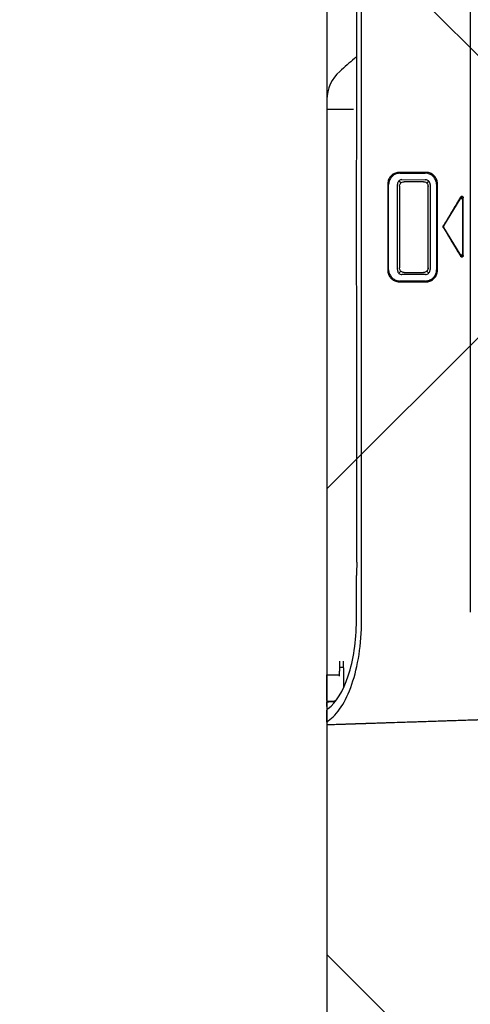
# Model space of a CAD drawing. Header units: millimetres. Extents: x 24385 to 79107, y -56478 to -23676.
# Tile 65 of 256: x 28668 to 28678, y -35298 to -35277. Entities that reach past the tile are written whole.
import ezdxf

# ---------------------------------------------------------------- set-up
doc = ezdxf.new("R2010")
doc.units = ezdxf.units.MM
doc.header["$LTSCALE"] = 2
doc.linetypes.add('DASHED', pattern=[19.05, 12.7, -6.35])
doc.layers.add('0_OPIS', color=7, linetype='Continuous', lineweight=13)
doc.layers.add('A_KRESKOWANIE', color=9, linetype='Continuous', lineweight=0)
for name, color, linetype in [('3DPLAN_A_KRESKOWANIE 1', 253, 'Continuous'), ('3DPLAN_A_OPIS', 8, 'Continuous'), ('3DPLAN_K_NOŚNA', 7, 'Continuous'), ('IS_freon_urządzenia', 3, 'DASHED'), ('IS_KLIM_urządzenia', 3, 'Continuous')]:
    doc.layers.add(name, color=color, linetype=linetype)
doc.styles.add('ARIAL', font='arial.ttf')

# ---------------------------------------------------------------- blocks, each defined once
blk = doc.blocks.new('G$C8A3076D4')
at = {"layer": 'IS_KLIM_urządzenia', "linetype": 'Continuous'}
for p, q in [((0, 25.983), (0.687, 5.033)), ((0.054, 25.983), (0.331, 25.983)), ((0.626, 25.983), (1.116, 25.983)), ((1.116, 25.983), (1.148, 25.983)), ((1.148, 25.983), (1.15, 25.691)), ((1.119, 25.691), (1.233, 25.691)), ((1.23, 25.605), (0.85, 25.605)), ((10.49, 24.562), (12.459, 24.562)), ((10.231, 23.716), (10.231, 24.302)), ((10.29, 24.504), (10.302, 24.492)), ((10.417, 24.322), (10.458, 24.281)), ((10.493, 24.359), (12.456, 24.359)), ((12.532, 24.322), (12.491, 24.281)), ((12.648, 24.492), (12.659, 24.504)), ((12.718, 24.301), (12.718, 23.716)), ((10.381, 23.709), (10.381, 24.254)), ((12.569, 24.254), (12.568, 23.717)), ((10.419, 23.642), (10.459, 23.683)), ((12.449, 23.658), (10.499, 23.658)), ((12.531, 23.642), (12.49, 23.683)), ((10.301, 23.526), (10.289, 23.514)), ((12.461, 23.455), (10.488, 23.455)), ((12.454, 23.605), (10.495, 23.605)), ((12.66, 23.514), (12.648, 23.526)), ((10.851, 22.915), (11.469, 23.288)), ((11.47, 23.287), (11.501, 23.287)), ((11.484, 23.295), (11.484, 23.307)), ((11.501, 23.287), (12.118, 22.916)), ((10.829, 22.878), (10.783, 22.865)), ((12.103, 22.857), (10.857, 22.857)), ((12.14, 22.878), (12.186, 22.866)), ((2.637, 22.68), (2.59, 22.68)), ((100.072, 22.682), (2.637, 22.68))]:
    blk.add_line(p, q, dxfattribs=at)
for points, degree in [([(0.054, 25.983), (0.018, 25.983), (0, 25.983), (0, 25.983)], 3), ([(0.419, 25.983), (0.39, 25.983), (0.36, 25.983), (0.331, 25.983)], 3), ([(0.527, 25.983), (0.529, 25.92), (0.531, 25.856), (0.533, 25.793)], 3), ([(13.11, 25.983), (9.123, 25.983), (5.135, 25.983), (1.148, 25.983)], 3), ([(14.415, 25.983), (14.34, 25.983), (14.264, 25.983), (14.189, 25.983)], 3), ([(15.066, 25.688), (14.902, 25.874), (14.659, 25.983), (14.415, 25.983)], 3), ([(1.328, 25.692), (1.327, 25.663), (1.326, 25.634), (1.325, 25.606)], 3), ([(2.395, 25.304), (2.743, 25.304), (3.09, 25.304), (3.438, 25.304)], 3), ([(3.482, 25.303), (3.467, 25.304), (3.453, 25.304), (3.438, 25.304)], 3), ([(3.703, 25.295), (3.63, 25.298), (3.556, 25.301), (3.482, 25.303)], 3), ([(3.747, 25.294), (3.733, 25.294), (3.718, 25.295), (3.703, 25.295)], 3), ([(10.084, 25.294), (10.126, 25.298), (10.167, 25.301), (10.209, 25.304)], 3), ([(10.209, 25.304), (11.123, 25.304), (12.037, 25.304), (12.951, 25.304)], 3), ([(12.951, 25.304), (12.992, 25.301), (13.034, 25.298), (13.075, 25.294)], 3), ([(13.075, 25.294), (21.292, 25.294), (29.509, 25.294), (37.726, 25.294)], 3), ([(15.419, 25.292), (15.399, 25.31), (15.38, 25.33), (15.363, 25.35)], 3), ([(2.399, 25.184), (3.433, 25.184), (4.467, 25.184), (5.501, 25.184)], 3), ([(5.501, 25.184), (87.905, 25.184)], 1), ([(0.038, 24.829), (0.038, 24.824), (0.038, 24.822), (0.038, 24.822)], 3), ([(0.098, 23.002), (0.099, 22.953), (0.1, 22.928), (0.1, 22.928)], 3), ([(0.107, 22.725), (0.116, 22.456), (0.124, 22.186), (0.133, 21.917)], 3), ([(10.817, 22.843), (11.262, 22.843), (11.707, 22.843), (12.152, 22.843)], 3)]:
    blk.add_open_spline(points, degree=degree, dxfattribs=at)
for points, knots in [([(0, 25.983), (0.004, 25.868), (0.011, 25.64), (0.022, 25.297), (0.031, 25.027), (0.036, 24.871), (0.038, 24.829)], [0, 0, 0, 0, 0.297473, 0.594863, 0.89194, 1, 1, 1, 1]), ([(0.088, 25.954), (0.078, 25.969), (0.068, 25.979), (0.058, 25.982), (0.056, 25.983), (0.054, 25.983)], [0, 0, 0, 0, 0.816847, 0.816847, 1, 1, 1, 1]), ([(0.088, 25.954), (0.227, 25.744), (0.521, 25.548), (1.337, 25.268), (1.859, 25.184), (2.399, 25.184)], [0, 0, 0, 0, 0.5, 0.5, 1, 1, 1, 1]), ([(0.331, 25.983), (0.34, 25.983), (0.351, 25.976), (0.365, 25.961), (0.367, 25.958), (0.37, 25.954)], [0, 0, 0, 0, 0.821937, 0.821937, 1, 1, 1, 1]), ([(0.37, 25.954), (0.504, 25.775), (0.768, 25.609), (1.483, 25.373), (1.93, 25.304), (2.395, 25.304)], [0, 0, 0, 0, 0.5, 0.5, 1, 1, 1, 1]), ([(0.419, 25.983), (0.431, 25.983), (0.443, 25.983), (0.466, 25.983), (0.477, 25.983), (0.496, 25.983), (0.504, 25.983), (0.517, 25.983), (0.522, 25.983), (0.526, 25.983), (0.527, 25.983), (0.527, 25.983)], [0, 0, 0, 0, 0.21899, 0.21899, 0.437991, 0.437991, 0.656855, 0.656855, 0.875677, 0.875677, 1, 1, 1, 1]), ([(0.538, 25.79), (0.538, 25.808), (0.537, 25.826), (0.535, 25.89), (0.533, 25.936), (0.531, 25.983)], [0, 0, 0, 0, 0.278144, 0.278144, 1, 1, 1, 1]), ([(0.555, 25.983), (0.556, 25.983), (0.557, 25.983), (0.574, 25.983), (0.598, 25.983), (0.626, 25.983)], [0, 0, 0, 0, 0.073948, 0.073948, 1, 1, 1, 1]), ([(14.189, 25.983), (14.075, 25.983), (13.96, 25.983), (13.724, 25.983), (13.601, 25.983), (13.356, 25.983), (13.233, 25.983), (13.11, 25.983)], [0, 0, 0, 0, 0.317466, 0.317466, 0.658617, 0.658617, 1, 1, 1, 1]), ([(14.189, 25.368), (14.189, 25.47), (14.189, 25.571), (14.189, 25.776), (14.189, 25.879), (14.189, 25.983)], [0, 0, 0, 0, 0.495731, 0.495731, 1, 1, 1, 1]), ([(0.007, 25.757), (0.007, 25.757), (0.007, 25.755), (0.008, 25.747), (0.008, 25.741), (0.008, 25.726), (0.009, 25.717), (0.009, 25.697), (0.01, 25.686), (0.01, 25.665), (0.011, 25.654), (0.011, 25.644)], [0, 0, 0, 0, 0.206735, 0.206735, 0.414335, 0.414335, 0.618085, 0.618085, 0.820827, 0.820827, 1, 1, 1, 1]), ([(0.007, 25.757), (0.007, 25.757), (0.007, 25.755), (0.008, 25.747), (0.008, 25.741), (0.008, 25.726), (0.009, 25.717), (0.009, 25.697), (0.01, 25.686), (0.01, 25.665), (0.011, 25.655), (0.011, 25.645)], [0, 0, 0, 0, 0.208043, 0.208043, 0.416613, 0.416613, 0.621374, 0.621374, 0.825191, 0.825191, 1, 1, 1, 1]), ([(1.463, 25.693), (1.426, 25.693), (1.39, 25.692), (1.321, 25.692), (1.288, 25.692), (1.251, 25.691), (1.242, 25.691), (1.233, 25.691)], [0, 0, 0, 0, 0.430321, 0.430321, 0.860621, 0.860621, 1, 1, 1, 1]), ([(15.363, 25.35), (15.314, 25.406), (15.265, 25.462), (15.166, 25.574), (15.116, 25.631), (15.066, 25.688)], [0, 0, 0, 0, 0.496157, 0.496157, 1, 1, 1, 1]), ([(0.011, 25.65), (0.012, 25.628), (0.012, 25.607), (0.016, 25.499), (0.019, 25.413), (0.026, 25.197), (0.03, 25.068), (0.034, 24.938)], [0, 0, 0, 0, 0.090771, 0.090771, 0.453854, 0.453854, 1, 1, 1, 1]), ([(0.011, 25.645), (0.012, 25.609), (0.013, 25.573), (0.019, 25.394), (0.024, 25.25), (0.048, 24.532), (0.066, 23.958), (0.098, 22.997), (0.111, 22.611), (0.13, 22.009), (0.137, 21.793), (0.144, 21.577)], [0, 0, 0, 0, 0.026473, 0.026473, 0.132364, 0.132364, 0.555929, 0.555929, 0.840602, 0.840602, 1, 1, 1, 1]), ([(0.011, 25.644), (0.012, 25.608), (0.013, 25.572), (0.019, 25.393), (0.024, 25.249), (0.042, 24.699), (0.055, 24.293), (0.069, 23.886)], [0, 0, 0, 0, 0.06123, 0.06123, 0.30615, 0.30615, 1, 1, 1, 1]), ([(0.995, 25.6), (0.98, 25.6), (0.966, 25.6), (0.922, 25.599), (0.893, 25.599), (0.865, 25.598)], [0, 0, 0, 0, 0.340779, 0.340779, 1, 1, 1, 1]), ([(1.46, 25.607), (1.383, 25.606), (1.306, 25.605), (1.151, 25.602), (1.073, 25.601), (0.995, 25.6)], [0, 0, 0, 0, 0.497098, 0.497098, 1, 1, 1, 1]), ([(1.46, 25.607), (1.423, 25.607), (1.386, 25.606), (1.318, 25.605), (1.285, 25.605), (1.247, 25.605), (1.239, 25.605), (1.23, 25.605)], [0, 0, 0, 0, 0.430321, 0.430321, 0.86062, 0.86062, 1, 1, 1, 1]), ([(3.747, 25.294), (4.011, 25.294), (4.275, 25.294), (4.752, 25.294), (4.965, 25.294), (5.282, 25.294), (5.386, 25.294), (5.556, 25.294), (5.622, 25.294), (7.154, 25.294), (8.619, 25.294), (10.084, 25.294)], [0, 0, 0, 0, 0.124948, 0.124948, 0.225874, 0.225874, 0.275051, 0.275051, 0.306305, 0.306305, 1, 1, 1, 1]), ([(0.034, 24.938), (0.035, 24.923), (0.035, 24.908), (0.036, 24.893), (0.037, 24.853), (0.038, 24.815), (0.041, 24.746), (0.042, 24.715), (0.043, 24.664), (0.044, 24.644), (0.045, 24.614), (0.045, 24.606), (0.045, 24.606)], [0, 0, 0, 0, 0.085169, 0.085169, 0.085169, 0.312924, 0.312924, 0.538472, 0.538472, 0.756034, 0.756034, 1, 1, 1, 1]), ([(0.045, 24.608), (0.05, 24.446), (0.061, 24.123), (0.077, 23.646), (0.089, 23.273), (0.096, 23.06), (0.098, 23.002)], [0, 0, 0, 0, 0.302647, 0.603609, 0.890268, 1, 1, 1, 1]), ([(10.479, 24.581), (10.449, 24.581), (10.418, 24.576), (10.361, 24.556), (10.334, 24.541), (10.287, 24.503), (10.267, 24.48), (10.236, 24.43), (10.225, 24.402), (10.214, 24.354), (10.212, 24.335), (10.212, 24.315)], [0, 0, 0, 0, 0.21758, 0.21758, 0.435408, 0.435408, 0.649758, 0.649758, 0.861785, 0.861785, 1, 1, 1, 1]), ([(10.49, 24.562), (10.463, 24.561), (10.435, 24.556), (10.38, 24.537), (10.353, 24.522), (10.306, 24.484), (10.286, 24.462), (10.255, 24.411), (10.244, 24.383), (10.234, 24.337), (10.232, 24.319), (10.231, 24.302)], [0, 0, 0, 0, 0.204622, 0.204622, 0.429738, 0.429738, 0.651258, 0.651258, 0.870378, 0.870378, 1, 1, 1, 1]), ([(12.47, 24.581), (12.163, 24.581), (11.856, 24.581), (11.193, 24.581), (10.836, 24.581), (10.479, 24.581)], [0, 0, 0, 0, 0.462588, 0.462588, 1, 1, 1, 1]), ([(12.718, 24.301), (12.718, 24.329), (12.712, 24.358), (12.693, 24.413), (12.678, 24.44), (12.641, 24.486), (12.618, 24.506), (12.568, 24.537), (12.54, 24.549), (12.494, 24.559), (12.477, 24.562), (12.459, 24.562)], [0, 0, 0, 0, 0.211283, 0.211283, 0.432701, 0.432701, 0.65164, 0.65164, 0.87034, 0.87034, 1, 1, 1, 1]), ([(12.737, 24.315), (12.737, 24.345), (12.732, 24.376), (12.712, 24.432), (12.697, 24.459), (12.66, 24.505), (12.637, 24.525), (12.587, 24.556), (12.559, 24.568), (12.511, 24.579), (12.49, 24.581), (12.47, 24.581)], [0, 0, 0, 0, 0.214794, 0.214794, 0.429769, 0.429769, 0.642338, 0.642338, 0.854675, 0.854675, 1, 1, 1, 1]), ([(10.212, 24.315), (10.212, 24.213), (10.212, 24.111), (10.212, 23.906), (10.212, 23.804), (10.212, 23.702)], [0, 0, 0, 0, 0.5, 0.5, 1, 1, 1, 1]), ([(10.492, 24.358), (10.479, 24.359), (10.465, 24.357), (10.441, 24.349), (10.43, 24.343), (10.411, 24.328), (10.403, 24.319), (10.391, 24.299), (10.386, 24.287), (10.382, 24.269), (10.381, 24.261), (10.381, 24.254)], [0, 0, 0, 0, 0.240417, 0.240417, 0.451952, 0.451952, 0.661718, 0.661718, 0.87141, 0.87141, 1, 1, 1, 1]), ([(10.427, 24.205), (10.427, 24.217), (10.429, 24.229), (10.437, 24.252), (10.443, 24.263), (10.458, 24.282), (10.467, 24.29), (10.488, 24.302), (10.499, 24.307), (10.518, 24.311), (10.526, 24.312), (10.534, 24.312)], [0, 0, 0, 0, 0.216886, 0.216886, 0.433965, 0.433965, 0.648334, 0.648334, 0.860803, 0.860803, 1, 1, 1, 1]), ([(12.415, 24.312), (12.082, 24.312), (11.749, 24.312), (11.121, 24.312), (10.828, 24.312), (10.534, 24.312)], [0, 0, 0, 0, 0.531558, 0.531558, 1, 1, 1, 1]), ([(12.415, 24.312), (12.427, 24.312), (12.439, 24.31), (12.462, 24.302), (12.473, 24.296), (12.491, 24.281), (12.5, 24.272), (12.512, 24.252), (12.517, 24.241), (12.521, 24.221), (12.522, 24.213), (12.522, 24.205)], [0, 0, 0, 0, 0.214476, 0.214476, 0.429087, 0.429087, 0.641903, 0.641903, 0.854645, 0.854645, 1, 1, 1, 1]), ([(12.569, 24.254), (12.568, 24.265), (12.566, 24.276), (12.559, 24.298), (12.553, 24.309), (12.538, 24.328), (12.528, 24.336), (12.508, 24.349), (12.497, 24.353), (12.476, 24.358), (12.466, 24.359), (12.457, 24.358)], [0, 0, 0, 0, 0.199047, 0.199047, 0.413106, 0.413106, 0.624494, 0.624494, 0.83401, 0.83401, 1, 1, 1, 1]), ([(12.737, 23.702), (12.737, 23.804), (12.737, 23.906), (12.737, 24.111), (12.737, 24.213), (12.737, 24.315)], [0, 0, 0, 0, 0.5, 0.5, 1, 1, 1, 1]), ([(10.427, 24.205), (10.427, 24.123), (10.427, 24.041), (10.428, 23.892), (10.428, 23.825), (10.428, 23.758)], [0, 0, 0, 0, 0.551716, 0.551716, 1, 1, 1, 1]), ([(12.521, 23.758), (12.521, 23.776), (12.521, 23.794), (12.522, 23.895), (12.522, 23.977), (12.522, 24.107), (12.522, 24.156), (12.522, 24.205)], [0, 0, 0, 0, 0.121314, 0.121314, 0.673151, 0.673151, 1, 1, 1, 1]), ([(0.069, 23.886), (0.079, 23.562), (0.09, 23.252), (0.104, 22.813), (0.108, 22.688), (0.108, 22.688)], [0, 0, 0, 0, 0.5, 0.5, 1, 1, 1, 1]), ([(10.212, 23.702), (10.212, 23.672), (10.217, 23.641), (10.237, 23.584), (10.252, 23.557), (10.29, 23.51), (10.313, 23.49), (10.363, 23.46), (10.39, 23.449), (10.438, 23.438), (10.457, 23.436), (10.476, 23.436)], [0, 0, 0, 0, 0.218421, 0.218421, 0.437197, 0.437197, 0.651069, 0.651069, 0.861859, 0.861859, 1, 1, 1, 1]), ([(10.231, 23.716), (10.232, 23.688), (10.237, 23.659), (10.256, 23.603), (10.271, 23.576), (10.309, 23.53), (10.332, 23.51), (10.382, 23.479), (10.409, 23.468), (10.454, 23.458), (10.471, 23.456), (10.488, 23.456)], [0, 0, 0, 0, 0.21316, 0.21316, 0.438623, 0.438623, 0.659032, 0.659032, 0.876265, 0.876265, 1, 1, 1, 1]), ([(10.382, 23.709), (10.382, 23.698), (10.384, 23.687), (10.392, 23.665), (10.398, 23.655), (10.413, 23.636), (10.422, 23.628), (10.442, 23.615), (10.453, 23.61), (10.475, 23.606), (10.485, 23.605), (10.494, 23.605)], [0, 0, 0, 0, 0.195677, 0.195677, 0.407285, 0.407285, 0.617937, 0.617937, 0.828722, 0.828722, 1, 1, 1, 1]), ([(10.535, 23.651), (10.523, 23.651), (10.511, 23.653), (10.488, 23.661), (10.477, 23.667), (10.458, 23.683), (10.45, 23.692), (10.438, 23.712), (10.433, 23.724), (10.429, 23.743), (10.428, 23.751), (10.428, 23.758)], [0, 0, 0, 0, 0.216599, 0.216599, 0.433315, 0.433315, 0.648371, 0.648371, 0.862144, 0.862144, 1, 1, 1, 1]), ([(10.535, 23.651), (10.869, 23.651), (11.203, 23.651), (11.829, 23.651), (12.121, 23.651), (12.414, 23.651)], [0, 0, 0, 0, 0.532941, 0.532941, 1, 1, 1, 1]), ([(12.521, 23.758), (12.521, 23.746), (12.519, 23.734), (12.511, 23.712), (12.505, 23.701), (12.49, 23.682), (12.481, 23.674), (12.461, 23.661), (12.449, 23.657), (12.43, 23.652), (12.422, 23.651), (12.414, 23.651)], [0, 0, 0, 0, 0.214759, 0.214759, 0.429591, 0.429591, 0.643453, 0.643453, 0.85745, 0.85745, 1, 1, 1, 1]), ([(12.455, 23.605), (12.469, 23.605), (12.483, 23.607), (12.507, 23.615), (12.518, 23.621), (12.537, 23.636), (12.545, 23.646), (12.558, 23.666), (12.563, 23.677), (12.567, 23.698), (12.568, 23.707), (12.568, 23.716)], [0, 0, 0, 0, 0.235389, 0.235389, 0.440983, 0.440983, 0.645004, 0.645004, 0.847807, 0.847807, 1, 1, 1, 1]), ([(12.461, 23.456), (12.489, 23.456), (12.516, 23.461), (12.57, 23.48), (12.597, 23.495), (12.643, 23.532), (12.663, 23.554), (12.693, 23.604), (12.705, 23.632), (12.715, 23.678), (12.718, 23.697), (12.718, 23.716)], [0, 0, 0, 0, 0.202828, 0.202828, 0.424714, 0.424714, 0.642933, 0.642933, 0.860573, 0.860573, 1, 1, 1, 1]), ([(12.473, 23.436), (12.503, 23.436), (12.533, 23.441), (12.589, 23.461), (12.616, 23.476), (12.662, 23.513), (12.682, 23.535), (12.712, 23.585), (12.724, 23.613), (12.735, 23.661), (12.737, 23.681), (12.737, 23.702)], [0, 0, 0, 0, 0.215021, 0.215021, 0.430311, 0.430311, 0.642044, 0.642044, 0.853214, 0.853214, 1, 1, 1, 1]), ([(10.476, 23.436), (10.783, 23.436), (11.09, 23.436), (11.756, 23.436), (12.114, 23.436), (12.473, 23.436)], [0, 0, 0, 0, 0.461187, 0.461187, 1, 1, 1, 1]), ([(11.468, 23.303), (11.383, 23.252), (11.298, 23.2), (11.122, 23.095), (11.032, 23.041), (10.895, 22.959), (10.848, 22.93), (10.801, 22.902)], [0, 0, 0, 0, 0.382847, 0.382847, 0.789119, 0.789119, 1, 1, 1, 1]), ([(11.468, 23.303), (11.471, 23.304), (11.474, 23.306), (11.481, 23.307), (11.485, 23.307), (11.492, 23.306), (11.496, 23.305), (11.5, 23.303), (11.5, 23.303), (11.501, 23.303)], [0, 0, 0, 0, 0.312096, 0.312096, 0.624293, 0.624293, 0.935211, 0.935211, 1, 1, 1, 1]), ([(12.168, 22.902), (12.116, 22.933), (12.065, 22.964), (11.924, 23.049), (11.833, 23.103), (11.662, 23.206), (11.582, 23.254), (11.501, 23.303)], [0, 0, 0, 0, 0.230731, 0.230731, 0.637012, 0.637012, 1, 1, 1, 1]), ([(10.817, 22.843), (10.812, 22.843), (10.808, 22.843), (10.8, 22.846), (10.796, 22.848), (10.79, 22.852), (10.788, 22.855), (10.784, 22.862), (10.783, 22.865), (10.782, 22.871), (10.782, 22.874), (10.783, 22.88), (10.784, 22.883), (10.787, 22.889), (10.79, 22.892), (10.795, 22.898), (10.798, 22.9), (10.801, 22.902)], [0, 0, 0, 0, 0.154291, 0.154291, 0.283918, 0.283918, 0.414787, 0.414787, 0.527246, 0.527246, 0.63128, 0.63128, 0.740016, 0.740016, 0.863016, 0.863016, 1, 1, 1, 1]), ([(10.851, 22.915), (10.847, 22.913), (10.843, 22.909), (10.838, 22.902), (10.836, 22.899), (10.834, 22.892), (10.834, 22.888), (10.834, 22.881), (10.835, 22.878), (10.838, 22.872), (10.84, 22.869), (10.844, 22.865), (10.847, 22.863), (10.852, 22.86), (10.855, 22.859), (10.857, 22.859)], [0, 0, 0, 0, 0.197491, 0.197491, 0.350502, 0.350502, 0.504962, 0.504962, 0.638313, 0.638313, 0.76119, 0.76119, 0.889028, 0.889028, 1, 1, 1, 1]), ([(12.103, 22.857), (12.107, 22.858), (12.11, 22.858), (12.118, 22.861), (12.121, 22.863), (12.127, 22.867), (12.13, 22.87), (12.133, 22.876), (12.134, 22.88), (12.135, 22.886), (12.135, 22.889), (12.134, 22.895), (12.133, 22.898), (12.13, 22.904), (12.128, 22.907), (12.123, 22.912), (12.121, 22.914), (12.118, 22.916)], [0, 0, 0, 0, 0.138738, 0.138738, 0.275874, 0.275874, 0.414329, 0.414329, 0.533185, 0.533185, 0.642716, 0.642716, 0.75673, 0.75673, 0.885292, 0.885292, 1, 1, 1, 1]), ([(12.168, 22.902), (12.172, 22.9), (12.177, 22.896), (12.182, 22.888), (12.184, 22.885), (12.186, 22.878), (12.187, 22.874), (12.186, 22.867), (12.185, 22.863), (12.182, 22.858), (12.181, 22.855), (12.176, 22.851), (12.174, 22.849), (12.168, 22.846), (12.164, 22.845), (12.158, 22.843), (12.155, 22.843), (12.152, 22.843)], [0, 0, 0, 0, 0.191145, 0.191145, 0.322347, 0.322347, 0.454834, 0.454834, 0.568645, 0.568645, 0.672753, 0.672753, 0.78059, 0.78059, 0.901973, 0.901973, 1, 1, 1, 1])]:
    blk.add_open_spline(points, degree=3, knots=knots, dxfattribs=at)
blk = doc.blocks.new('II pietrooo')
at = {"layer": '3DPLAN_A_KRESKOWANIE 1'}
h = blk.add_hatch(dxfattribs=at)
h.set_pattern_fill('ANSI31', color=256, scale=7.5, style=0)
h.set_pattern_definition([(45, (25713.503, -37486.946), (-16.83798, 16.83798), [])])
h.paths.add_polyline_path([(28996.124, -35640.037), (29220.124, -35640.037), (29220.124, -35744.037), (29268.124, -35744.037), (29268.124, -35638.037), (29280.124, -35638.037), (29280.124, -35618.037), (28996.124, -35618.037)])
h.paths.add_polyline_path([(28878.124, -35618.037), (28627.124, -35618.037), (28627.124, -35638.715), (28681.519, -35638.715), (28681.519, -35640.037), (28878.124, -35640.037)])
h.paths.add_polyline_path([(28627.124, -35774.701), (28669.124, -35774.701), (28669.124, -35692.715), (28627.124, -35692.715)])
h.paths.add_polyline_path([(28558.698, -36657.037), (28739.124, -36657.037), (28739.124, -36571.037), (28671.124, -36571.037), (28671.124, -36518.037), (28657.124, -36518.037), (28657.124, -36236.037), (28700.124, -36236.037), (28700.124, -36016.037), (28669.124, -36016.037), (28669.124, -35828.701), (28627.124, -35828.701), (28627.124, -35865.037), (28626.124, -35886.037), (28626.124, -36572.037), (28558.698, -36572.037)])
h.paths.add_polyline_path([(29268.124, -35964.037), (29268.124, -35847.037), (29220.124, -35847.037), (29220.124, -35964.037)])
h.paths.add_polyline_path([(29503.486, -35638.037), (29503.486, -35618.037), (29460.124, -35618.037), (29460.124, -35600.037), (29450.124, -35600.037), (29450.124, -35618.037), (29383.124, -35618.037), (29383.124, -35638.037)])
h.paths.add_polyline_path([(28853.124, -36657.037), (29038.124, -36657.037), (29038.124, -36571.037), (28853.124, -36571.037)])
h.paths.add_polyline_path([(29151.124, -36657.037), (29338.124, -36657.037), (29338.124, -36571.037), (29270.124, -36571.037), (29270.124, -36518.037), (29220.124, -36518.037), (29220.124, -36571.037), (29151.124, -36571.037)])
h.paths.add_polyline_path([(29634.124, -36571.037), (29451.124, -36571.037), (29451.124, -36657.037), (29634.124, -36657.037)])
h.paths.add_polyline_path([(29935.124, -36571.037), (29869.124, -36571.037), (29869.124, -36518.037), (29822.124, -36518.037), (29822.124, -36571.037), (29747.124, -36571.037), (29747.124, -36657.037), (29935.124, -36657.037)])
h.paths.add_polyline_path([(30049.124, -36657.037), (30229.124, -36657.037), (30229.124, -36572.037), (30152.124, -36572.037), (30152.124, -35868.037), (30205.124, -35868.037), (30205.124, -35846.037), (30137.124, -35846.037), (30137.124, -36571.037), (30049.124, -36571.037)])
h.paths.add_polyline_path([(30416.124, -35967.037), (30444.124, -35967.037), (30444.124, -36519.037), (30416.124, -36519.037), (30416.124, -36572.037), (30344.124, -36572.037), (30344.124, -36657.037), (30525.124, -36657.037), (30525.124, -36569.037), (30491.124, -36569.037), (30491.124, -35961.037), (30561.124, -35961.037), (30561.124, -35942.037), (30464.124, -35942.037), (30464.124, -35846.037), (30308.124, -35846.037), (30308.124, -35868.037), (30416.124, -35868.037)])
h.paths.add_polyline_path([(30640.124, -36657.037), (30826.124, -36657.037), (30826.124, -36569.037), (30640.124, -36569.037)])
h.paths.add_polyline_path([(31069.124, -36128.037), (31069.124, -36517.037), (31041.124, -36517.037), (31041.124, -36569.037), (30941.124, -36569.037), (30941.124, -36657.037), (31677.485, -36657.037), (31677.485, -36350.037), (31638.124, -36350.037), (31638.124, -36497.037), (31585.124, -36497.037), (31585.124, -36562.037), (31092.124, -36562.037), (31092.124, -36128.037)])
h.paths.add_polyline_path([(31069.124, -35961.037), (30716.124, -35961.037), (30716.124, -35813.037), (30718.619, -35813.037), (30728.124, -35813.037), (30728.124, -35942.037), (31012.124, -35942.037), (31012.124, -35891.037), (31024.124, -35891.037), (31024.124, -35870.037), (31046.124, -35870.037), (31046.124, -35891.037), (31058.124, -35891.037), (31058.124, -35942.037), (31562.124, -35942.037), (31562.124, -35677.037), (31610.124, -35677.037), (31610.124, -35281.037), (31677.485, -35281.037), (31677.485, -36124.037), (31638.124, -36124.037), (31638.124, -35961.037), (31092.124, -35961.037), (31092.124, -36025.037), (31069.124, -36025.037)])
h.paths.add_polyline_path([(30708.333, -35857.49), (30708.333, -35812.361), (30740.733, -35812.361), (30740.733, -35857.49)], flags=9)
h.paths.add_polyline_path([(31062.124, -35694.037), (31062.124, -35618.037), (31015.124, -35618.037), (31015.124, -35694.037)])
h.paths.add_polyline_path([(31677.485, -35151.037), (31677.485, -34962.037), (30941.124, -34962.037), (30941.124, -35016.037), (31013.124, -35016.037), (31013.124, -35069.037), (31062.124, -35069.037), (31062.124, -35011.037), (31562.124, -35011.037), (31562.124, -35142.037), (31610.124, -35142.037), (31610.124, -35151.037)])
h.paths.add_polyline_path([(30826.124, -34962.037), (30640.124, -34962.037), (30640.124, -35016.037), (30826.124, -35016.037)])
h.paths.add_polyline_path([(30346.124, -35009.037), (30420.124, -35009.037), (30420.124, -35062.037), (30450.124, -35062.037), (30450.124, -35149.037), (30460.124, -35149.037), (30460.124, -35016.037), (30525.124, -35016.037), (30525.124, -34962.037), (30346.124, -34962.037)])
h.paths.add_polyline_path([(30231.124, -34962.037), (30056.124, -34962.037), (30056.124, -35009.037), (30231.124, -35009.037)])
h.paths.add_polyline_path([(29856.124, -35328.037), (29856.124, -35059.037), (29872.124, -35059.037), (29872.124, -35009.037), (29941.124, -35009.037), (29941.124, -34962.037), (29753.124, -34962.037), (29753.124, -35009.037), (29818.124, -35009.037), (29818.124, -35059.037), (29834.124, -35059.037), (29834.124, -35328.037)])
h.paths.add_polyline_path([(29460.124, -35480.037), (29460.124, -35466.037), (30247.124, -35466.037), (30247.124, -35441.037), (29856.124, -35441.037), (29856.124, -35428.037), (29834.124, -35428.037), (29834.124, -35441.037), (29556.124, -35441.037), (29556.124, -35009.037), (29638.124, -35009.037), (29638.124, -34962.037), (29461.124, -34962.037), (29461.124, -35016.037), (29547.124, -35016.037), (29547.124, -35448.037), (29368.124, -35448.037), (29368.124, -35466.037), (29450.124, -35466.037), (29450.124, -35480.037), (29452.119, -35480.037)])
h.paths.add_polyline_path([(29336.124, -34962.037), (29156.457, -34962.037), (29156.457, -35014.037), (29226.457, -35014.037), (29226.457, -35404.037), (29175.457, -35404.037), (29175.457, -35444.037), (28929.457, -35444.037), (28929.457, -35466.037), (29265.124, -35466.037), (29265.124, -35448.037), (29253.124, -35448.037), (29253.124, -35070.037), (29282.124, -35070.037), (29282.124, -35016.037), (29336.124, -35016.037)])
h.paths.add_polyline_path([(28860.457, -35014.037), (29041.457, -35014.037), (29041.457, -34962.037), (28860.457, -34962.037)])
h.paths.add_polyline_path([(28697.457, -35187.037), (28697.457, -35084.037), (28674.457, -35084.037), (28674.457, -35014.037), (28745.457, -35014.037), (28745.457, -34962.037), (28602.124, -34962.037), (28602.124, -35015.037), (28627.124, -35015.037), (28627.124, -35067.037), (28642.124, -35067.037), (28642.124, -35072.037), (28642.124, -35146.32), (28685.708, -35146.32), (28685.708, -35187.037)])
h.paths.add_polyline_path([(28642.124, -35353.037), (28635.124, -35353.037), (28635.124, -35438.037), (28643.124, -35438.037), (28643.124, -35466.037), (28829.457, -35466.037), (28829.457, -35444.037), (28674.457, -35444.037), (28674.457, -35200.32), (28642.124, -35200.32)])
h.paths.add_polyline_path([(28492.124, -35015.037), (28492.124, -34962.037), (28211.995, -34962.037), (28211.995, -34959.037), (28205.124, -34959.037), (28205.124, -35015.037)])
h.paths.add_polyline_path([(28062.124, -35183.037), (28062.124, -35072.037), (28072.124, -35072.037), (28072.124, -35015.037), (28081.124, -35015.037), (28081.124, -34918.037), (28086.124, -34918.037), (28086.124, -34914.037), (28068.985, -34914.037), (28068.985, -34944.037), (28073.985, -34944.037), (28073.985, -34959.037), (28062.485, -34959.037), (28062.485, -34962.037), (28026.624, -34962.037), (28026.624, -35180.037), (28027.124, -35180.037), (28027.124, -35183.037)])
h.paths.add_polyline_path([(27906.124, -35022.037), (27982.124, -35022.037), (27982.124, -35089.037), (27944.124, -35089.037), (27944.124, -35180.037), (28026.624, -35180.037), (28026.624, -34962.037), (27906.124, -34962.037)])
h.paths.add_polyline_path([(27791.124, -34962.037), (27617.124, -34962.037), (27617.124, -35022.037), (27791.124, -35022.037)])
h.paths.add_polyline_path([(27460.124, -35083.037), (27426.124, -35083.037), (27426.124, -35022.037), (27502.124, -35022.037), (27502.124, -34962.037), (26781.485, -34962.037), (26781.485, -35100.037), (26827.124, -35100.037), (26827.124, -35020.037), (27377.124, -35020.037), (27377.124, -35072.037), (27405.124, -35072.037), (27405.124, -35233.037), (27460.124, -35233.037)])
h.paths.add_polyline_path([(27405.124, -35492.037), (27426.124, -35492.037), (27426.124, -35323.037), (27405.124, -35323.037), (27405.124, -35332.037), (26827.124, -35332.037), (26827.124, -35275.037), (26781.485, -35275.037), (26781.485, -35409.037), (26826.124, -35409.037), (26826.124, -35352.037), (27405.124, -35352.037)])
h.paths.add_polyline_path([(26827.124, -36005.037), (26827.124, -35955.037), (27379.124, -35955.037), (27379.124, -35969.037), (27405.124, -35969.037), (27405.124, -35998.037), (27426.124, -35998.037), (27426.124, -35901.037), (27346.124, -35901.037), (27346.124, -35931.037), (26850.124, -35931.037), (26850.124, -35891.037), (26781.485, -35891.037), (26781.485, -36005.037)])
h.paths.add_polyline_path([(26993.716, -36573.037), (26827.124, -36573.037), (26827.124, -36503.037), (26881.124, -36503.037), (26881.124, -36349.037), (26827.124, -36349.037), (26827.124, -36275.037), (26781.485, -36275.037), (26781.485, -36657.037), (26993.716, -36657.037)])
h.paths.add_polyline_path([(27462.551, -36581.037), (27431.124, -36581.037), (27431.124, -36173.037), (27468.124, -36173.037), (27468.124, -36134.037), (27477.124, -36134.037), (27477.124, -36113.037), (27426.124, -36113.037), (27426.124, -36088.037), (27405.124, -36088.037), (27405.124, -36522.037), (27378.124, -36522.037), (27378.124, -36573.037), (27181.882, -36573.037), (27181.882, -36657.037), (27462.551, -36657.037)])
h.paths.add_polyline_path([(27415.624, -36075.118), (27432.053, -36075.118), (27432.053, -36095.118), (27415.624, -36095.118)], flags=9)
h.paths.add_polyline_path([(27804.124, -36578.85), (27739.124, -36578.85), (27739.124, -36043.85), (27716.124, -36043.85), (27716.124, -36113.037), (27580.124, -36113.037), (27580.124, -36134.037), (27717.124, -36134.037), (27717.124, -36581.037), (27577.551, -36581.037), (27577.551, -36657.037), (27804.124, -36657.037)])
h.paths.add_polyline_path([(28147.698, -36572.037), (28077.698, -36572.037), (28077.698, -36523.037), (28062.698, -36523.037), (28062.698, -36237.037), (28106.698, -36237.037), (28106.698, -36134.037), (28062.698, -36134.037), (28062.698, -36010.037), (28106.698, -36010.037), (28106.698, -35886.037), (28394.124, -35886.037), (28394.124, -35864.037), (28063.124, -35864.037), (28063.124, -35670.037), (28073.124, -35670.037), (28073.124, -35621.037), (28062.124, -35621.037), (28062.124, -35543.037), (28082.124, -35543.037), (28082.124, -35495.037), (28062.124, -35495.037), (28062.124, -35394.037), (28282.124, -35394.037), (28282.124, -35408.037), (28286.461, -35408.037), (28298.124, -35408.037), (28298.124, -35378.037), (28379.124, -35378.037), (28379.124, -35438.037), (28517.124, -35438.037), (28517.124, -35353.037), (28062.124, -35353.037), (28062.124, -35333.037), (28027.124, -35333.037), (28027.124, -35347.037), (28026.624, -35347.037), (28026.624, -36657.037), (28147.698, -36657.037)])
h.paths.add_polyline_path([(27990.124, -35853.037), (27968.124, -35853.037), (27968.124, -35869.037), (27697.299, -35869.037), (27697.299, -35888.037), (27716.124, -35888.037), (27716.124, -35906.276), (27737.698, -35906.276), (27737.698, -35953.85), (27739.124, -35953.85), (27739.124, -35885.85), (27985.124, -35885.85), (27985.124, -35971.85), (28001.124, -35971.85), (28001.124, -36038.85), (27936.124, -36038.85), (27936.124, -36242.85), (27999.124, -36242.85), (27999.124, -36501.85), (27972.124, -36501.85), (27972.124, -36578.85), (27919.124, -36578.85), (27919.124, -36657.037), (28026.624, -36657.037), (28026.624, -35347.037), (27730.124, -35347.037), (27730.124, -35371.037), (27990.124, -35371.037), (27990.124, -35559.037), (27950.124, -35559.037), (27950.124, -35615.037), (27920.124, -35615.037), (27920.124, -35714.037), (27990.124, -35714.037)])
h.paths.add_polyline_path([(27618.124, -35845.037), (27595.124, -35845.037), (27595.124, -35888.037), (27697.299, -35888.037), (27697.299, -35869.037), (27618.124, -35869.037)])
h.paths.add_polyline_path([(27618.124, -35668.037), (27611.124, -35668.037), (27611.124, -35639.516), (27595.124, -35639.516), (27595.124, -35742.037), (27618.124, -35742.037)])
h.paths.add_polyline_path([(27627.124, -35371.037), (27627.124, -35347.037), (27595.124, -35347.037), (27595.124, -35585.516), (27611.124, -35585.516), (27611.124, -35371.037)])
h.paths.add_polyline_path([(27611.124, -35585.516), (27595.124, -35585.516), (27595.124, -35612.516), (27611.124, -35612.516)])
h.paths.add_polyline_path([(27595.124, -35612.516), (27595.124, -35639.516), (27611.124, -35639.516), (27611.124, -35612.516)])
h.paths.add_polyline_path([(28681.519, -35638.715), (28627.124, -35638.715), (28627.124, -35665.715), (28669.124, -35665.715), (28669.124, -35640.037), (28681.519, -35640.037)])
h.paths.add_polyline_path([(28627.124, -35665.715), (28627.124, -35692.715), (28669.124, -35692.715), (28669.124, -35665.715)])
h.paths.add_polyline_path([(28669.124, -35774.701), (28627.124, -35774.701), (28627.124, -35801.701), (28669.124, -35801.701)])
h.paths.add_polyline_path([(28500.549, -35778.11), (28635.701, -35778.11), (28635.701, -35799.646), (28500.549, -35799.646)], flags=9)
h.paths.add_polyline_path([(28627.124, -35801.701), (28627.124, -35828.701), (28669.124, -35828.701), (28669.124, -35801.701)])
h.paths.add_polyline_path([(30458.648, -36145.031), (30476.6, -36145.031), (30476.6, -36165.031), (30458.648, -36165.031)], flags=24)
h.paths.add_polyline_path([(31264.907, -35935.281), (31310.036, -35935.281), (31310.036, -35967.681), (31264.907, -35967.681)], flags=24)
h.paths.add_polyline_path([(30821.975, -35935.281), (30867.104, -35935.281), (30867.104, -35967.681), (30821.975, -35967.681)], flags=24)
h.paths.add_polyline_path([(29703.795, -35437.78), (29748.924, -35437.78), (29748.924, -35470.18), (29703.795, -35470.18)], flags=24)
h.paths.add_polyline_path([(30025.57, -35437.78), (30070.699, -35437.78), (30070.699, -35470.18), (30025.57, -35470.18)], flags=24)
h.paths.add_polyline_path([(29534.643, -35263.915), (29534.643, -35218.786), (29567.043, -35218.786), (29567.043, -35263.915)], flags=24)
h.paths.add_polyline_path([(27335.788, -35645.681), (27389.561, -35645.681), (27389.561, -35678.081), (27335.788, -35678.081)], flags=24)
at = {"layer": 'A_KRESKOWANIE', "transparency": 33554687}
h = blk.add_hatch(dxfattribs=at)
h.set_pattern_fill('ANSI37', color=256, scale=5)
h.paths.add_polyline_path([(29041.457, -35023.037), (28860.457, -35023.037), (28860.457, -35014.037), (28745.457, -35014.037), (28674.457, -35014.037), (28674.457, -35084.037), (28697.457, -35084.037), (28697.457, -35187.037), (28685.708, -35187.037), (28685.708, -35200.32), (28674.457, -35200.32), (28674.457, -35444.037), (28826.457, -35444.037), (28826.457, -35302.037), (28932.457, -35302.037), (28932.457, -35444.037), (29175.457, -35444.037), (29175.457, -35404.037), (29226.457, -35404.037), (29226.457, -35014.037), (29156.457, -35014.037), (29041.457, -35014.037)])
h.paths.add_polyline_path([(29052.545, -35277.894), (28844.012, -35277.894), (28844.012, -35222.58), (29052.545, -35222.58)], flags=16)
h.paths.add_polyline_path([(28885.604, -35252.075), (29003.18, -35252.075), (29003.18, -35230.559), (28885.604, -35230.559)], flags=8)
h.paths.add_polyline_path([(28875.265, -35273.795), (28992.841, -35273.795), (28992.841, -35252.279), (28875.265, -35252.279)], flags=8)
h.paths.add_polyline_path([(28840.515, -35146.32), (29083.644, -35146.32), (29083.644, -35200.32), (28840.515, -35200.32)], flags=16)
h.paths.add_polyline_path([(28845.532, -35167.934), (28882.864, -35167.934), (28882.864, -35149.886), (28845.532, -35149.886)], flags=8)
h.paths.add_polyline_path([(28903.238, -35168.138), (29004.566, -35168.138), (29004.566, -35149.73), (28903.238, -35149.73)], flags=8)
h.paths.add_polyline_path([(28902.962, -35198.048), (28949.642, -35198.048), (28949.642, -35177.636), (28902.962, -35177.636)], flags=8)
h.paths.add_polyline_path([(28949.682, -35195.748), (28973.898, -35195.748), (28973.898, -35177.532), (28949.682, -35177.532)], flags=8)
h.paths.add_polyline_path([(28839.9, -35193.689), (28889.252, -35193.689), (28889.252, -35176.842), (28839.9, -35176.842)], flags=24)
h.paths.add_polyline_path([(28987.439, -35040.85), (29026, -35040.85), (29026, -35024.003), (28987.439, -35024.003)], flags=24)
h.paths.add_polyline_path([(28879.457, -35302.037), (28879.457, -35330.037), (28932.457, -35330.037), (28932.457, -35302.037)])
h.paths.add_polyline_path([(28879.457, -35330.037), (28879.457, -35302.037), (28826.457, -35330.037)])
h.paths.add_polyline_path([(28826.457, -35330.037), (28826.457, -35444.037), (28829.457, -35444.037), (28829.457, -35451.375), (28831.55, -35451.375), (28879.457, -35366.786, -0.262592), (28928.411, -35451.375), (28929.457, -35451.375), (28929.457, -35444.037), (28932.457, -35444.037), (28932.457, -35330.037)])
h.paths.add_polyline_path([(28928.411, -35451.375, 0.262592), (28879.457, -35366.786), (28831.55, -35451.375), (28831.55, -35453.468), (28832.597, -35453.468), (28832.597, -35456.607), (28831.55, -35456.607), (28831.55, -35458.7), (28829.457, -35458.7), (28829.457, -35466.037), (28929.457, -35466.037), (28929.457, -35458.7), (28927.364, -35458.7), (28927.364, -35456.607), (28926.318, -35456.607), (28926.318, -35453.468), (28927.364, -35453.468), (28927.364, -35451.375)])
h.paths.add_polyline_path([(28863.408, -35449.188), (28905.68, -35449.188), (28905.68, -35424.888), (28863.408, -35424.888)], flags=24)
h.paths.add_polyline_path([(28879.457, -35302.037), (28826.457, -35302.037), (28826.457, -35330.037)])
at = {"layer": '3DPLAN_K_NOŚNA'}
blk.add_line((28674.457, -35187.037), (28674.457, -35444.037), dxfattribs=at)
at = {"layer": '3DPLAN_A_OPIS', "color": 1, "lineweight": 30, "style": 'ARIAL'}
for tag, p in [('WYŁĄCZONE', (29640.582, -35218.771)), ('WYŁĄCZONE', (30122.415, -35218.771)), ('Z_OPRACOWANIA', (29630.242, -35241.206)), ('Z_OPRACOWANIA', (30112.076, -35241.206)), ('WYŁĄCZONE', (28887.308, -35245.559)), ('Z_OPRACOWANIA', (28876.969, -35267.279)), ('WYŁĄCZONE', (30987.797, -35381.78)), ('Z_OPRACOWANIA', (30977.458, -35404.214))]:
    blk.add_attdef(tag, p, '', height=12, dxfattribs=at)

msp = doc.modelspace()

# ---------------------------------------------------------------- block references
at = {"layer": '0_OPIS'}
msp.add_blockref('II pietrooo', (0, 0), dxfattribs=at)
at = {"layer": 'IS_freon_urządzenia', "xscale": 0.9269462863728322, "yscale": 0.9269462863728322, "zscale": 0.9269462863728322, "rotation": 90}
msp.add_blockref('G$C8A3076D4', (28698.542, -35292.459), dxfattribs=at)

doc.saveas('drawing.dxf')
